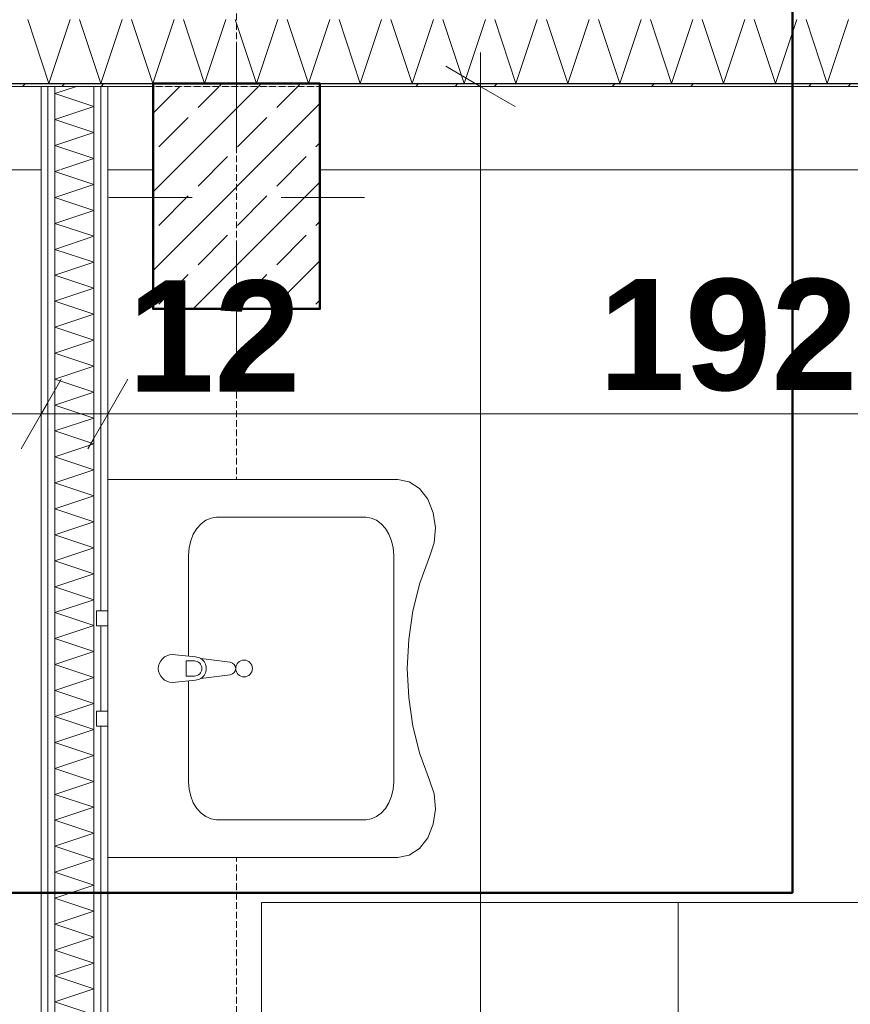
# Model space of a CAD drawing. Extents: x -7314 to 11761, y 144 to 9383.
# Tile 134 of 193: x 2990 to 3139, y 8592 to 8769. Entities that reach past the tile are written whole.
import ezdxf
from ezdxf.xclip import XClip

# ---------------------------------------------------------------- set-up
doc = ezdxf.new("R2010")
doc.units = 0
doc.header["$MEASUREMENT"] = 0
doc.header["$XCLIPFRAME"] = 0
doc.linetypes.add('Krawędzie ukryte', pattern=[68, 48, -20])
doc.linetypes.add('Wipeout_Contour', pattern=[20000, 0, -20000])
for name, color, linetype in [('FORMA - Arch 01 - 220-A Ściany', 7, 'Continuous'), ('FORMA - Arch 01 - 410-K Osie', 7, 'Continuous'), ('FORMA - Arch 01 - 440-K Słupy', 7, 'Continuous'), ('FORMA - Arch 01 - 540-I Ogrzewanie', 7, 'Continuous'), ('FORMA - Arch 02 - Strefy', 7, 'Continuous'), ('FORMA - Arch 02 - Ściany zewnętrzne', 7, 'Continuous'), ('FORMA - Arch 04 - Wymiary ogólne', 7, 'Continuous')]:
    doc.layers.add(name, color=color, linetype=linetype)
doc.styles.add('STYL_AUTOMATYCZNY_9', font='arial.ttf')
pattern_1 = [(0, (4185.3, -5972.398), (0, 7.5), [0, -7.5])]

# ---------------------------------------------------------------- blocks, each defined once
blk = doc.blocks.new('*X150')
at = {"layer": 'FORMA - Arch 01 - 220-A Ściany', "color": 7, "linetype": 'Continuous', "lineweight": 5, "ltscale": 0.025}
for p, q in [((2996.37, 8755.6), (3000.26, 8756.9)), ((3003.37, 8753.27), (2996.37, 8755.6)), ((2996.37, 8750.94), (3003.37, 8753.27)), ((3003.37, 8748.6), (2996.37, 8750.94)), ((2996.37, 8746.27), (3003.37, 8748.6)), ((3003.37, 8743.94), (2996.37, 8746.27)), ((2997.26, 8741.9), (3003.37, 8743.94))]:
    blk.add_line(p, q, dxfattribs=at)
blk = doc.blocks.new('*X151')
at = {"layer": 'FORMA - Arch 01 - 220-A Ściany', "color": 7, "linetype": 'Continuous', "lineweight": 5, "ltscale": 0.025}
for p, q in [((2996.37, 8741.6), (2997.26, 8741.9)), ((3003.37, 8739.27), (2996.37, 8741.6)), ((2996.37, 8736.94), (3003.37, 8739.27)), ((3003.37, 8734.6), (2996.37, 8736.94)), ((2996.37, 8732.27), (3003.37, 8734.6)), ((3003.37, 8729.94), (2996.37, 8732.27)), ((2996.37, 8727.6), (3003.37, 8729.94)), ((3003.37, 8725.27), (2996.37, 8727.6)), ((2996.37, 8722.94), (3003.37, 8725.27)), ((3003.37, 8720.6), (2996.37, 8722.94)), ((2996.37, 8718.27), (3003.37, 8720.6)), ((3003.37, 8715.94), (2996.37, 8718.27)), ((2996.37, 8713.6), (3003.37, 8715.94)), ((3003.37, 8711.27), (2996.37, 8713.6)), ((2996.37, 8708.94), (3003.37, 8711.27)), ((3003.37, 8706.6), (2996.37, 8708.94)), ((2996.37, 8704.27), (3003.37, 8706.6)), ((3003.37, 8701.94), (2996.37, 8704.27)), ((2996.37, 8699.6), (3003.37, 8701.94)), ((3003.37, 8697.27), (2996.37, 8699.6)), ((2996.37, 8694.94), (3003.37, 8697.27)), ((3003.37, 8692.6), (2996.37, 8694.94)), ((2996.37, 8690.27), (3003.37, 8692.6)), ((3003.37, 8687.94), (2996.37, 8690.27)), ((2996.37, 8685.6), (3003.37, 8687.94)), ((3003.37, 8683.27), (2996.37, 8685.6)), ((2996.37, 8680.94), (3003.37, 8683.27)), ((3003.37, 8678.6), (2996.37, 8680.94)), ((2996.37, 8676.27), (3003.37, 8678.6)), ((3003.37, 8673.94), (2996.37, 8676.27)), ((2996.37, 8671.6), (3003.37, 8673.94)), ((3003.37, 8669.27), (2996.37, 8671.6)), ((2996.37, 8666.94), (3003.37, 8669.27)), ((3003.37, 8664.6), (2996.37, 8666.94)), ((2996.37, 8662.27), (3003.37, 8664.6)), ((3003.37, 8659.94), (2996.37, 8662.27)), ((2996.37, 8657.6), (3003.37, 8659.94)), ((3003.37, 8655.27), (2996.37, 8657.6)), ((2996.37, 8652.94), (3003.37, 8655.27)), ((3003.37, 8650.6), (2996.37, 8652.94)), ((2996.37, 8648.27), (3003.37, 8650.6)), ((3003.37, 8645.94), (2996.37, 8648.27)), ((2996.37, 8643.6), (3003.37, 8645.94)), ((3003.37, 8641.27), (2996.37, 8643.6)), ((2996.37, 8638.94), (3003.37, 8641.27)), ((3003.37, 8636.6), (2996.37, 8638.94)), ((2996.37, 8634.27), (3003.37, 8636.6)), ((3003.37, 8631.94), (2996.37, 8634.27)), ((2996.37, 8629.6), (3003.37, 8631.94)), ((3003.37, 8627.27), (2996.37, 8629.6)), ((2996.37, 8624.94), (3003.37, 8627.27)), ((3003.37, 8622.6), (2996.37, 8624.94)), ((2996.37, 8620.27), (3003.37, 8622.6)), ((3003.37, 8617.94), (2996.37, 8620.27)), ((2996.37, 8615.6), (3003.37, 8617.94)), ((3003.37, 8613.27), (2996.37, 8615.6)), ((2996.37, 8610.94), (3003.37, 8613.27)), ((3003.37, 8608.6), (2996.37, 8610.94)), ((2996.37, 8606.27), (3003.37, 8608.6)), ((3003.37, 8603.94), (2996.37, 8606.27)), ((2996.37, 8601.6), (3003.37, 8603.94)), ((3003.37, 8599.27), (2996.37, 8601.6)), ((2996.37, 8596.94), (3003.37, 8599.27)), ((3003.37, 8594.6), (2996.37, 8596.94)), ((2996.37, 8592.27), (3003.37, 8594.6)), ((3003.37, 8589.94), (2996.37, 8592.27))]:
    blk.add_line(p, q, dxfattribs=at)
blk = doc.blocks.new('*X409')
at = {"layer": 'FORMA - Arch 01 - 220-A Ściany', "color": 7, "linetype": 'Continuous', "lineweight": 5, "ltscale": 0.025}
for p, q in [((2995.3, 8757.4), (2991.47, 8768.9)), ((2999.13, 8768.9), (2995.3, 8757.4)), ((3004.63, 8757.4), (3000.8, 8768.9)), ((3008.47, 8768.9), (3004.63, 8757.4)), ((3013.97, 8757.4), (3010.13, 8768.9)), ((3017.8, 8768.9), (3013.97, 8757.4)), ((3023.3, 8757.4), (3019.47, 8768.9)), ((3027.13, 8768.9), (3023.3, 8757.4)), ((3032.63, 8757.4), (3028.8, 8768.9)), ((3036.47, 8768.9), (3032.63, 8757.4)), ((3041.97, 8757.4), (3038.13, 8768.9)), ((3045.8, 8768.9), (3041.97, 8757.4)), ((3051.3, 8757.4), (3047.47, 8768.9)), ((3055.13, 8768.9), (3051.3, 8757.4)), ((3060.63, 8757.4), (3056.8, 8768.9)), ((3064.47, 8768.9), (3060.63, 8757.4)), ((3069.97, 8757.4), (3066.13, 8768.9)), ((3073.8, 8768.9), (3069.97, 8757.4)), ((3079.3, 8757.4), (3075.47, 8768.9)), ((3083.13, 8768.9), (3079.3, 8757.4)), ((3088.63, 8757.4), (3084.8, 8768.9)), ((3092.47, 8768.9), (3088.63, 8757.4)), ((3097.97, 8757.4), (3094.13, 8768.9)), ((3101.8, 8768.9), (3097.97, 8757.4)), ((3107.3, 8757.4), (3103.47, 8768.9)), ((3111.13, 8768.9), (3107.3, 8757.4)), ((3116.63, 8757.4), (3112.8, 8768.9)), ((3120.47, 8768.9), (3116.63, 8757.4)), ((3125.97, 8757.4), (3122.13, 8768.9)), ((3129.8, 8768.9), (3125.97, 8757.4)), ((3135.3, 8757.4), (3131.47, 8768.9)), ((3139.13, 8768.9), (3135.3, 8757.4))]:
    blk.add_line(p, q, dxfattribs=at)
blk = doc.blocks.new('Rysunek_1_1', base_point=(4185.3, -5972.4))
at = {"color": 254, "linetype": 'Wipeout_Contour', "lineweight": 0, "ltscale": 36124.440703}
blk.add_wipeout([(2993.87, 8347.9), (2993.87, 8756.9), (2804.47, 8756.9), (2804.47, 8347.9)], dxfattribs=at).dxf.layer = 'FORMA - Arch 02 - Strefy'
at = {"color": 254, "linetype": 'Wipeout_Contour', "lineweight": 0, "ltscale": 36392.855395}
blk.add_wipeout([(3197.71, 8756.9), (3005.87, 8756.9), (3005.87, 8347.9), (3197.71, 8347.9)], dxfattribs=at).dxf.layer = 'FORMA - Arch 02 - Strefy'
at = {"color": 7, "linetype": 'Continuous', "lineweight": 13, "ltscale": 0.025}
for p, q in [((3183.5, 8610.15), (3033.5, 8610.15)), ((3033.5, 8610.15), (3033.5, 8460.15)), ((3108.5, 8610.15), (3108.5, 8460.15))]:
    blk.add_line(p, q, dxfattribs=at)
at = {"layer": 'FORMA - Arch 04 - Wymiary ogólne', "color": 154, "linetype": 'Continuous', "lineweight": 13, "insert": (3094.16, 8702), "char_height": 20, "width": 45.7634, "attachment_point": 7, "style": 'STYL_AUTOMATYCZNY_9'}
blk.add_mtext('\\A1;{\\pql;\\fArial|b1|i0|c238|p0;\\W1.000000;192}', dxfattribs=at)
at = {"color": 254, "linetype": 'Wipeout_Contour', "lineweight": 0, "ltscale": 37004.533772}
blk.add_wipeout([(3004.62, 8741.9), (3005.87, 8741.9), (3005.87, 8756.9), (3004.62, 8756.9)], dxfattribs=at).dxf.layer = 'FORMA - Arch 01 - 220-A Ściany'
at = {"color": 254, "linetype": 'Wipeout_Contour', "lineweight": 0, "ltscale": 37158.474891}
blk.add_wipeout([(3044.04, 8756.9), (3044.04, 8741.9), (3197.71, 8741.9), (3197.71, 8756.9)], dxfattribs=at).dxf.layer = 'FORMA - Arch 02 - Ściany zewnętrzne'
at = {"layer": 'FORMA - Arch 01 - 220-A Ściany', "linetype": 'Continuous', "lineweight": 5}
h = blk.add_hatch(dxfattribs=at)
h.set_pattern_fill('Gips_0001', style=0, pattern_type=2)
h.set_pattern_definition(pattern_1)
h.paths.add_polyline_path([(3004.62, 8741.9), (3005.87, 8741.9), (3005.87, 8756.9), (3004.62, 8756.9)])
at = {"layer": 'FORMA - Arch 02 - Ściany zewnętrzne', "color": 7, "linetype": 'Continuous', "lineweight": 13, "ltscale": 0.025, "flags": 128}
for points in [[(3197.71, 8756.9), (3044.04, 8756.9)], [(3044.04, 8741.9), (3197.71, 8741.9)]]:
    blk.add_lwpolyline(points, dxfattribs=at)
at = {"color": 254, "linetype": 'Wipeout_Contour', "lineweight": 0, "ltscale": 37002.909814}
blk.add_wipeout([(3003.37, 8741.9), (3004.62, 8741.9), (3004.62, 8756.9), (3003.37, 8756.9)], dxfattribs=at).dxf.layer = 'FORMA - Arch 01 - 220-A Ściany'
at = {"layer": 'FORMA - Arch 01 - 220-A Ściany', "linetype": 'Continuous', "lineweight": 5}
h = blk.add_hatch(dxfattribs=at)
h.set_pattern_fill('Gips_0001', style=0, pattern_type=2)
h.set_pattern_definition(pattern_1)
h.paths.add_polyline_path([(3003.37, 8741.9), (3004.62, 8741.9), (3004.62, 8756.9), (3003.37, 8756.9)])
at = {"layer": 'FORMA - Arch 01 - 220-A Ściany', "color": 7, "linetype": 'Continuous', "lineweight": 15, "ltscale": 0.025, "flags": 128}
blk.add_lwpolyline([(3004.62, 8756.9), (3005.87, 8756.9)], dxfattribs=at)
at = {"color": 254, "linetype": 'Wipeout_Contour', "lineweight": 0, "ltscale": 36997.557144}
blk.add_wipeout([(2996.37, 8741.9), (3003.37, 8741.9), (3003.37, 8756.9), (2996.37, 8756.9)], dxfattribs=at).dxf.layer = 'FORMA - Arch 01 - 220-A Ściany'
at = {"color": 254, "linetype": 'Wipeout_Contour', "lineweight": 0, "ltscale": 36232.801799}
blk.add_wipeout([(3005.87, 8347.9), (3005.87, 8741.9), (3004.62, 8741.9), (3004.62, 8347.9)], dxfattribs=at).dxf.layer = 'FORMA - Arch 01 - 220-A Ściany'
at = {"layer": 'FORMA - Arch 01 - 220-A Ściany', "linetype": 'Continuous', "lineweight": 5}
h = blk.add_hatch(dxfattribs=at)
h.set_pattern_fill('Gips_0001', style=0, pattern_type=2)
h.set_pattern_definition(pattern_1)
h.paths.add_polyline_path([(3005.87, 8347.9), (3005.87, 8741.9), (3004.62, 8741.9), (3004.62, 8347.9)])
at = {"layer": 'FORMA - Arch 01 - 220-A Ściany', "color": 7, "linetype": 'Continuous', "lineweight": 15, "ltscale": 0.025, "flags": 128}
for points in [[(3003.37, 8756.9), (3004.62, 8756.9)], [(3005.87, 8347.9), (3005.87, 8741.9)]]:
    blk.add_lwpolyline(points, dxfattribs=at)
at = {"layer": 'FORMA - Arch 02 - Ściany zewnętrzne', "color": 7, "linetype": 'Continuous', "lineweight": 15, "ltscale": 0.025}
blk.add_line((3005.87, 8741.9), (3005.87, 8756.9), dxfattribs=at)
at = {"layer": 'FORMA - Arch 04 - Wymiary ogólne', "color": 154, "linetype": 'Continuous', "lineweight": 13, "ltscale": 0.025}
for p, q in [((3005.87, 8707.37), (3005.87, 8688.62)), ((3197.71, 8698), (3005.87, 8698))]:
    blk.add_line(p, q, dxfattribs=at)
at = {"color": 7, "linetype": 'Continuous', "lineweight": 13, "ltscale": 0.025}
blk.add_blockref('*X150', (0, 0), dxfattribs=at)
at = {"color": 254, "linetype": 'Wipeout_Contour', "lineweight": 0, "ltscale": 36992.20685}
blk.add_wipeout([(2995.12, 8741.9), (2996.37, 8741.9), (2996.37, 8756.9), (2995.12, 8756.9)], dxfattribs=at).dxf.layer = 'FORMA - Arch 01 - 220-A Ściany'
at = {"color": 254, "linetype": 'Wipeout_Contour', "lineweight": 0, "ltscale": 36231.142557}
blk.add_wipeout([(3004.62, 8347.9), (3004.62, 8741.9), (3003.37, 8741.9), (3003.37, 8347.9)], dxfattribs=at).dxf.layer = 'FORMA - Arch 01 - 220-A Ściany'
at = {"color": 254, "linetype": 'Wipeout_Contour', "lineweight": 0, "ltscale": 37010.659181}
blk.add_wipeout([(3005.87, 8756.9), (3005.87, 8741.9), (3014.04, 8741.9), (3014.04, 8756.9)], dxfattribs=at).dxf.layer = 'FORMA - Arch 02 - Ściany zewnętrzne'
at = {"layer": 'FORMA - Arch 01 - 220-A Ściany', "linetype": 'Continuous', "lineweight": 5}
h = blk.add_hatch(dxfattribs=at)
h.set_pattern_fill('Gips_0001', style=0, pattern_type=2)
h.set_pattern_definition(pattern_1)
h.paths.add_polyline_path([(2995.12, 8741.9), (2996.37, 8741.9), (2996.37, 8756.9), (2995.12, 8756.9)])
h = blk.add_hatch(dxfattribs=at)
h.set_pattern_fill('Gips_0001', style=0, pattern_type=2)
h.set_pattern_definition(pattern_1)
h.paths.add_polyline_path([(3004.62, 8347.9), (3004.62, 8741.9), (3003.37, 8741.9), (3003.37, 8347.9)])
at = {"layer": 'FORMA - Arch 01 - 220-A Ściany', "color": 7, "linetype": 'Continuous', "lineweight": 13, "ltscale": 0.025}
blk.add_line((3004.62, 8347.9), (3004.62, 8741.9), dxfattribs=at)
at = {"layer": 'FORMA - Arch 01 - 220-A Ściany', "color": 7, "linetype": 'Continuous', "lineweight": 15, "ltscale": 0.025, "flags": 128}
blk.add_lwpolyline([(2996.37, 8756.9), (3003.37, 8756.9)], dxfattribs=at)
at = {"layer": 'FORMA - Arch 02 - Ściany zewnętrzne', "color": 7, "linetype": 'Continuous', "lineweight": 13, "ltscale": 0.025}
blk.add_line((3004.62, 8756.9), (3004.62, 8741.9), dxfattribs=at)
at = {"layer": 'FORMA - Arch 02 - Ściany zewnętrzne', "color": 7, "linetype": 'Continuous', "lineweight": 15, "ltscale": 0.025}
blk.add_line((3005.87, 8741.9), (3005.87, 8756.9), dxfattribs=at)
at = {"layer": 'FORMA - Arch 02 - Ściany zewnętrzne', "color": 7, "linetype": 'Continuous', "lineweight": 13, "ltscale": 0.025, "flags": 128}
for points in [[(3014.04, 8756.9), (3005.87, 8756.9)], [(3005.87, 8741.9), (3014.04, 8741.9)]]:
    blk.add_lwpolyline(points, dxfattribs=at)
at = {"color": 254, "linetype": 'Wipeout_Contour', "lineweight": 0, "ltscale": 36990.587487}
blk.add_wipeout([(2993.87, 8741.9), (2995.12, 8741.9), (2995.12, 8756.9), (2993.87, 8756.9)], dxfattribs=at).dxf.layer = 'FORMA - Arch 01 - 220-A Ściany'
at = {"layer": 'FORMA - Arch 01 - 220-A Ściany', "linetype": 'Continuous', "lineweight": 5}
h = blk.add_hatch(dxfattribs=at)
h.set_pattern_fill('Gips_0001', style=0, pattern_type=2)
h.set_pattern_definition(pattern_1)
h.paths.add_polyline_path([(2993.87, 8741.9), (2995.12, 8741.9), (2995.12, 8756.9), (2993.87, 8756.9)])
at = {"layer": 'FORMA - Arch 01 - 220-A Ściany', "color": 7, "linetype": 'Continuous', "lineweight": 15, "ltscale": 0.025, "flags": 128}
for points in [[(2993.87, 8756.9), (2995.12, 8756.9)], [(2995.12, 8756.9), (2996.37, 8756.9)]]:
    blk.add_lwpolyline(points, dxfattribs=at)
at = {"color": 254, "linetype": 'Wipeout_Contour', "lineweight": 0, "ltscale": 36218.552394}
blk.add_wipeout([(2993.87, 8741.9), (2993.87, 8347.9), (2995.12, 8347.9), (2995.12, 8741.9)], dxfattribs=at).dxf.layer = 'FORMA - Arch 01 - 220-A Ściany'
at = {"layer": 'FORMA - Arch 01 - 220-A Ściany', "linetype": 'Continuous', "lineweight": 5}
h = blk.add_hatch(dxfattribs=at)
h.set_pattern_fill('Gips_0001', style=0, pattern_type=2)
h.set_pattern_definition(pattern_1)
h.paths.add_polyline_path([(2993.87, 8741.9), (2993.87, 8347.9), (2995.12, 8347.9), (2995.12, 8741.9)])
at = {"layer": 'FORMA - Arch 01 - 220-A Ściany', "color": 7, "linetype": 'Continuous', "lineweight": 15, "ltscale": 0.025, "flags": 128}
blk.add_lwpolyline([(2993.87, 8741.9), (2993.87, 8347.9)], dxfattribs=at)
at = {"layer": 'FORMA - Arch 02 - Ściany zewnętrzne', "color": 7, "linetype": 'Continuous', "lineweight": 15, "ltscale": 0.025}
blk.add_line((2993.87, 8756.9), (2993.87, 8741.9), dxfattribs=at)
at = {"layer": 'FORMA - Arch 04 - Wymiary ogólne', "color": 154, "linetype": 'Continuous', "lineweight": 13, "ltscale": 0.025}
for p, q in [((2993.87, 8707.37), (2993.87, 8688.62)), ((2993.87, 8698), (2804.47, 8698))]:
    blk.add_line(p, q, dxfattribs=at)
at = {"color": 254, "linetype": 'Wipeout_Contour', "lineweight": 0, "ltscale": 36220.206967}
blk.add_wipeout([(2995.12, 8741.9), (2995.12, 8347.9), (2996.37, 8347.9), (2996.37, 8741.9)], dxfattribs=at).dxf.layer = 'FORMA - Arch 01 - 220-A Ściany'
at = {"color": 254, "linetype": 'Wipeout_Contour', "lineweight": 0, "ltscale": 36870.62647}
blk.add_wipeout([(2804.47, 8741.9), (2993.87, 8741.9), (2993.87, 8756.9), (2804.47, 8756.9)], dxfattribs=at).dxf.layer = 'FORMA - Arch 02 - Ściany zewnętrzne'
at = {"layer": 'FORMA - Arch 01 - 220-A Ściany', "linetype": 'Continuous', "lineweight": 5}
h = blk.add_hatch(dxfattribs=at)
h.set_pattern_fill('Gips_0001', style=0, pattern_type=2)
h.set_pattern_definition(pattern_1)
h.paths.add_polyline_path([(2995.12, 8741.9), (2995.12, 8347.9), (2996.37, 8347.9), (2996.37, 8741.9)])
at = {"layer": 'FORMA - Arch 01 - 220-A Ściany', "color": 7, "linetype": 'Continuous', "lineweight": 13, "ltscale": 0.025}
blk.add_line((2995.12, 8741.9), (2995.12, 8347.9), dxfattribs=at)
at = {"layer": 'FORMA - Arch 02 - Ściany zewnętrzne', "color": 7, "linetype": 'Continuous', "lineweight": 15, "ltscale": 0.025}
blk.add_line((2993.87, 8756.9), (2993.87, 8741.9), dxfattribs=at)
at = {"layer": 'FORMA - Arch 02 - Ściany zewnętrzne', "color": 7, "linetype": 'Continuous', "lineweight": 13, "ltscale": 0.025}
blk.add_line((2995.12, 8756.9), (2995.12, 8741.9), dxfattribs=at)
at = {"layer": 'FORMA - Arch 02 - Ściany zewnętrzne', "color": 7, "linetype": 'Continuous', "lineweight": 13, "ltscale": 0.025, "flags": 128}
for points in [[(2993.87, 8756.9), (2804.47, 8756.9)], [(2804.47, 8741.9), (2993.87, 8741.9)]]:
    blk.add_lwpolyline(points, dxfattribs=at)
at = {"color": 254, "linetype": 'Wipeout_Contour', "lineweight": 0, "ltscale": 36225.673549}
blk.add_wipeout([(2996.37, 8741.9), (2996.37, 8347.9), (3003.37, 8347.9), (3003.37, 8741.9)], dxfattribs=at).dxf.layer = 'FORMA - Arch 01 - 220-A Ściany'
at = {"layer": 'FORMA - Arch 01 - 220-A Ściany', "color": 7, "linetype": 'Continuous', "lineweight": 13, "ltscale": 0.025}
for p, q in [((2996.37, 8741.9), (2996.37, 8347.9)), ((3003.37, 8347.9), (3003.37, 8741.9))]:
    blk.add_line(p, q, dxfattribs=at)
at = {"layer": 'FORMA - Arch 02 - Ściany zewnętrzne', "color": 7, "linetype": 'Continuous', "lineweight": 13, "ltscale": 0.025}
for p, q in [((2996.37, 8756.9), (2996.37, 8741.9)), ((3003.37, 8756.9), (3003.37, 8741.9))]:
    blk.add_line(p, q, dxfattribs=at)
at = {"layer": 'FORMA - Arch 04 - Wymiary ogólne', "color": 154, "linetype": 'Continuous', "lineweight": 13, "ltscale": 0.025}
for p, q in [((2990.27, 8691.75), (2997.48, 8704.25)), ((3002.27, 8691.75), (3009.48, 8704.25)), ((3005.87, 8698), (2993.87, 8698))]:
    blk.add_line(p, q, dxfattribs=at)
at = {"color": 7, "linetype": 'Continuous', "lineweight": 13, "ltscale": 0.025}
blk.add_blockref('*X151', (0, 0), dxfattribs=at)
at = {"color": 254, "linetype": 'Wipeout_Contour', "lineweight": 0, "ltscale": 36984.809694}
blk.add_wipeout([(2033.1, 8756.9), (3688.83, 8756.9), (3688.83, 8757.4), (2033.1, 8757.4)], dxfattribs=at).dxf.layer = 'FORMA - Arch 01 - 220-A Ściany'
at = {"color": 254, "linetype": 'Wipeout_Contour', "lineweight": 0, "ltscale": 36670.695819}
blk.add_wipeout([(3005.87, 8659.88), (3005.87, 8662.58), (3003.87, 8662.58), (3003.87, 8659.88)], dxfattribs=at).dxf.layer = 'FORMA - Arch 01 - 540-I Ogrzewanie'
at = {"color": 254, "linetype": 'Wipeout_Contour', "lineweight": 0, "ltscale": 36602.680843}
blk.add_wipeout([(3005.87, 8641.88), (3005.87, 8644.58), (3003.87, 8644.58), (3003.87, 8641.88)], dxfattribs=at).dxf.layer = 'FORMA - Arch 01 - 540-I Ogrzewanie'
at = {"layer": 'FORMA - Arch 01 - 220-A Ściany', "linetype": 'Continuous', "lineweight": 5}
h = blk.add_hatch(dxfattribs=at)
h.set_pattern_fill('Aluminium_0001', style=0, pattern_type=2)
h.set_pattern_definition([(45, (4185.3, -5972.398), (-17.67767, 17.67767), []), (45, (4181.764, -5968.863), (-17.67767, 17.67767), []), (45, (4178.229, -5965.327), (-17.67767, 17.67767), [])])
h.paths.add_polyline_path([(2033.1, 8756.9), (3688.83, 8756.9), (3688.83, 8757.4), (2033.1, 8757.4)])
at = {"layer": 'FORMA - Arch 01 - 540-I Ogrzewanie', "color": 6, "linetype": 'Continuous', "lineweight": 15, "ltscale": 0.025, "flags": 128}
for points in [[(3005.87, 8659.88), (3005.87, 8662.58), (3003.87, 8662.58), (3003.87, 8659.88)], [(3005.87, 8641.88), (3005.87, 8644.58), (3003.87, 8644.58), (3003.87, 8641.88)]]:
    blk.add_lwpolyline(points, close=True, dxfattribs=at)
at = {"color": 254, "linetype": 'Wipeout_Contour', "lineweight": 0, "ltscale": 46511.787067}
blk.add_wipeout([(2032.6, 8768.9), (2032.6, 8757.4), (3688.83, 8757.4), (3688.83, 8759.9), (3688.83, 8768.9)], dxfattribs=at).dxf.layer = 'FORMA - Arch 01 - 220-A Ściany'
at = {"layer": 'FORMA - Arch 01 - 220-A Ściany', "color": 7, "linetype": 'Continuous', "lineweight": 25, "ltscale": 0.025}
blk.add_line((2033.1, 8757.4), (3688.83, 8757.4), dxfattribs=at)
at = {"layer": 'FORMA - Arch 01 - 220-A Ściany', "color": 7, "linetype": 'Continuous', "lineweight": 15, "ltscale": 0.025, "flags": 128}
blk.add_lwpolyline([(2033.1, 8756.9), (3688.83, 8756.9)], dxfattribs=at)
at = {"layer": 'FORMA - Arch 04 - Wymiary ogólne', "color": 154, "linetype": 'Continuous', "lineweight": 13, "ltscale": 0.025}
for p, q in [((3072.92, 8756.9), (3072.92, 8763.01)), ((3079.17, 8753.29), (3066.67, 8760.51)), ((3082.3, 8756.9), (3063.55, 8756.9)), ((3072.92, 8347.9), (3072.92, 8756.9))]:
    blk.add_line(p, q, dxfattribs=at)
at = {"color": 7, "linetype": 'Continuous', "lineweight": 13, "ltscale": 0.025}
blk.add_blockref('*X409', (0, 0), dxfattribs=at)
at = {"color": 254, "linetype": 'Wipeout_Contour', "lineweight": 0, "ltscale": 36988.363082}
blk.add_wipeout([(3014.04, 8756.9), (3014.04, 8716.9), (3044.04, 8716.9), (3044.04, 8756.9)], dxfattribs=at).dxf.layer = 'FORMA - Arch 01 - 440-K Słupy'
at = {"layer": 'FORMA - Arch 01 - 440-K Słupy', "linetype": 'Continuous', "lineweight": 5}
h = blk.add_hatch(dxfattribs=at)
h.set_pattern_fill('beton_zbrojony_gęsty_0001', style=0, pattern_type=2)
h.set_pattern_definition([(45, (4185.3, -5972.398), (-7.071068, 7.071068), []), (45, (4181.764, -5968.863), (-7.071068, 7.071068), [7.5, -2.5])])
h.paths.add_polyline_path([(3014.04, 8756.9), (3014.04, 8716.9), (3044.04, 8716.9), (3044.04, 8756.9)])
at = {"layer": 'FORMA - Arch 01 - 410-K Osie', "color": 7, "linetype": 'Krawędzie ukryte', "lineweight": 13, "ltscale": 0.025}
for p, q in [((3029.04, 5890.7), (3029.04, 8978.35)), ((9416.23, 8756.9), (587.6, 8756.9))]:
    blk.add_line(p, q, dxfattribs=at)
at = {"layer": 'FORMA - Arch 01 - 440-K Słupy', "color": 1, "linetype": 'Continuous', "lineweight": 13, "ltscale": 0.025}
for p, q in [((3029.04, 8744.9), (3029.04, 8764.9)), ((3021.04, 8736.9), (3006.04, 8736.9)), ((3037.04, 8736.9), (3052.04, 8736.9)), ((3029.04, 8728.9), (3029.04, 8708.9))]:
    blk.add_line(p, q, dxfattribs=at)
at = {"layer": 'FORMA - Arch 01 - 440-K Słupy', "color": 7, "linetype": 'Continuous', "lineweight": 25, "ltscale": 0.025, "flags": 128}
blk.add_lwpolyline([(3014.04, 8756.9), (3014.04, 8716.9), (3044.04, 8716.9), (3044.04, 8756.9)], dxfattribs=at)
at = {"layer": 'FORMA - Arch 01 - 440-K Słupy', "color": 1, "linetype": 'Continuous', "lineweight": 13, "ltscale": 0.025}
blk.add_point((3029.04, 8736.9), dxfattribs=at)
at = {"layer": 'FORMA - Arch 04 - Wymiary ogólne', "color": 154, "linetype": 'Continuous', "lineweight": 13, "insert": (3009.49, 8702), "char_height": 20, "width": 30.509, "attachment_point": 7, "style": 'STYL_AUTOMATYCZNY_9'}
blk.add_mtext('\\A1;{\\pql;\\fArial|b1|i0|c238|p0;\\W1.000000;12}', dxfattribs=at)
at = {"color": 254, "linetype": 'Wipeout_Contour', "lineweight": 0, "ltscale": 229412.112637}
blk.add_wipeout([(3063.72, 8672.29), (3064.57, 8674.8), (3064.81, 8677.54), (3064.42, 8680.25), (3063.43, 8682.67), (3061.95, 8684.59), (3060.11, 8685.81), (3058.07, 8686.23), (3005.87, 8686.23), (3005.87, 8618.23), (3058.07, 8618.23), (3060.11, 8618.66), (3061.95, 8619.88), (3063.43, 8621.79), (3064.42, 8624.22), (3064.81, 8626.93), (3064.57, 8629.67), (3063.72, 8632.18), (3062.01, 8636.89), (3060.77, 8641.86), (3060.02, 8647), (3059.76, 8652.23), (3060.02, 8657.46), (3060.77, 8662.61), (3062.01, 8667.57)], dxfattribs=at).dxf.layer = 'FORMA - Arch 01 - 540-I Ogrzewanie'
at = {"layer": 'FORMA - Arch 01 - 540-I Ogrzewanie', "color": 6, "linetype": 'Continuous', "lineweight": 15, "ltscale": 0.025}
for p, q in [((3024.47, 8679.28), (3023.52, 8678.88)), ((3025.45, 8679.43), (3024.47, 8679.28)), ((3052.27, 8679.43), (3025.45, 8679.43)), ((3053.26, 8679.28), (3052.27, 8679.43)), ((3054.2, 8678.88), (3053.26, 8679.28)), ((3021.89, 8677.4), (3021.26, 8676.38)), ((3022.65, 8678.24), (3021.89, 8677.4)), ((3023.52, 8678.88), (3022.65, 8678.24)), ((3055.07, 8678.24), (3054.2, 8678.88)), ((3055.83, 8677.4), (3055.07, 8678.24)), ((3056.46, 8676.38), (3055.83, 8677.4)), ((3021.26, 8676.38), (3020.79, 8675.21)), ((3056.93, 8675.21), (3056.46, 8676.38)), ((3020.49, 8673.95), (3020.37, 8672.63)), ((3020.79, 8675.21), (3020.49, 8673.95)), ((3057.23, 8673.95), (3056.93, 8675.21)), ((3057.35, 8672.63), (3057.23, 8673.95)), ((3020.37, 8672.63), (3020.37, 8631.83)), ((3057.35, 8631.83), (3057.35, 8672.63)), ((3020.37, 8631.83), (3020.49, 8630.52)), ((3057.23, 8630.52), (3057.35, 8631.83)), ((3020.49, 8630.52), (3020.79, 8629.25)), ((3056.93, 8629.25), (3057.23, 8630.52)), ((3020.79, 8629.25), (3021.26, 8628.09)), ((3021.26, 8628.09), (3021.89, 8627.07)), ((3055.83, 8627.07), (3056.46, 8628.09)), ((3056.46, 8628.09), (3056.93, 8629.25)), ((3021.89, 8627.07), (3022.65, 8626.22)), ((3022.65, 8626.22), (3023.52, 8625.59)), ((3054.2, 8625.59), (3055.07, 8626.22)), ((3055.07, 8626.22), (3055.83, 8627.07)), ((3023.52, 8625.59), (3024.47, 8625.19)), ((3024.47, 8625.19), (3025.45, 8625.03)), ((3025.45, 8625.03), (3052.27, 8625.03)), ((3052.27, 8625.03), (3053.26, 8625.19)), ((3053.26, 8625.19), (3054.2, 8625.59))]:
    blk.add_line(p, q, dxfattribs=at)
at = {"layer": 'FORMA - Arch 01 - 540-I Ogrzewanie', "color": 6, "linetype": 'Continuous', "lineweight": 15, "ltscale": 0.025, "flags": 128}
blk.add_lwpolyline([(3063.72, 8672.29), (3064.57, 8674.8), (3064.81, 8677.54), (3064.42, 8680.25), (3063.43, 8682.67), (3061.95, 8684.59), (3060.11, 8685.81), (3058.07, 8686.23), (3005.87, 8686.23), (3005.87, 8618.23), (3058.07, 8618.23), (3060.11, 8618.66), (3061.95, 8619.88), (3063.43, 8621.79), (3064.42, 8624.22), (3064.81, 8626.93), (3064.57, 8629.67), (3063.72, 8632.18), (3062.01, 8636.89), (3060.77, 8641.86), (3060.02, 8647), (3059.76, 8652.23), (3060.02, 8657.46), (3060.77, 8662.61), (3062.01, 8667.57)], close=True, dxfattribs=at)
at = {"layer": 'FORMA - Arch 01 - 540-I Ogrzewanie', "color": 6, "linetype": 'Continuous', "lineweight": 15, "ltscale": 0.025}
blk.add_circle((3030.39, 8652.23), 1.5, dxfattribs=at)
at = {"color": 254, "linetype": 'Wipeout_Contour', "lineweight": 0, "ltscale": 201627.893175}
blk.add_wipeout([(3017.47, 8649.73), (3021.67, 8650.13), (3021.67, 8650.13), (3022.62, 8650.46), (3022.62, 8650.46), (3027.91, 8651.12), (3027.91, 8651.12), (3028.61, 8651.49), (3028.89, 8652.23), (3028.61, 8652.97), (3027.91, 8653.34), (3027.91, 8653.34), (3022.62, 8654.01), (3022.62, 8654.01), (3021.67, 8654.33), (3021.67, 8654.33), (3017.47, 8654.73), (3017.47, 8654.73), (3015.71, 8654), (3014.97, 8652.23), (3015.71, 8650.47)], dxfattribs=at).dxf.layer = 'FORMA - Arch 01 - 540-I Ogrzewanie'
at = {"layer": 'FORMA - Arch 01 - 540-I Ogrzewanie', "color": 6, "linetype": 'Continuous', "lineweight": 15, "ltscale": 0.025}
for p, q in [((3019.96, 8653.59), (3021.45, 8653.59)), ((3019.96, 8650.87), (3019.96, 8653.59)), ((3021.45, 8650.87), (3019.96, 8650.87))]:
    blk.add_line(p, q, dxfattribs=at)
at = {"layer": 'FORMA - Arch 01 - 540-I Ogrzewanie', "color": 6, "linetype": 'Continuous', "lineweight": 15, "ltscale": 0.025, "flags": 128}
blk.add_lwpolyline([(3017.47, 8649.73), (3021.67, 8650.13, 0.12102), (3022.62, 8650.46), (3027.91, 8651.12, 0.882566), (3027.91, 8653.34), (3022.62, 8654.01, 0.12102), (3021.67, 8654.33), (3017.47, 8654.73, 1)], format="xyb", close=True, dxfattribs=at)
at = {"layer": 'FORMA - Arch 01 - 540-I Ogrzewanie', "color": 6, "linetype": 'Continuous', "lineweight": 15, "ltscale": 0.025}
for centre, radius, start, end in [((3021.45, 8652.23), 1.36, 270, 90), ((3021.48, 8652.23), 2.11, 302.771, 57.229)]:
    blk.add_arc(centre, radius, start, end, dxfattribs=at)

msp = doc.modelspace()

# ---------------------------------------------------------------- block references
at = {"lineweight": 20}
ref = msp.add_blockref('Rysunek_1_1', (4185.29965, -5972.39804), dxfattribs=at)
XClip(ref).set_block_clipping_path([(254.0251470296, 246.5573808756), (9689.7973583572, 9358.9497337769)])

# ---------------------------------------------------------------- next in the draw order: linework, layer by layer
at = {"lineweight": 50}
for points in [[(3129.04065, 8861.89689), (3129.04065, 8611.89689), (2929.04065, 8611.89689), (2929.04065, 8861.89689), (3129.04065, 8861.89689)], [(3014.04065, 8757.3969), (3014.04065, 8716.89689), (3044.04065, 8716.89689), (3044.04065, 8757.3969), (3014.04065, 8757.3969)]]:
    msp.add_lwpolyline(points, dxfattribs=at)

doc.saveas('drawing.dxf')
